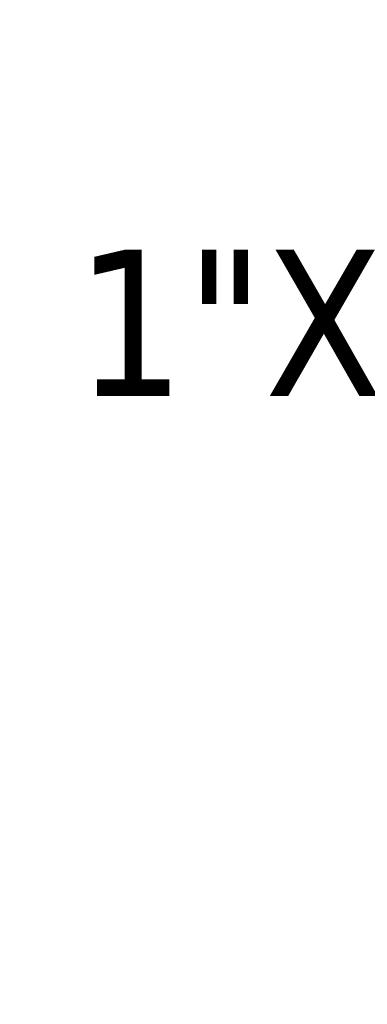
# Model space of a CAD drawing. Header units: inches. Extents: x 16 to 427, y 4 to 276.
# Tile 7 of 111: x 60.9 to 65.22, y 166.86 to 179.12. Entities that reach past the tile are written whole.
import ezdxf

# ---------------------------------------------------------------- set-up
doc = ezdxf.new("R2010")
doc.units = ezdxf.units.IN
doc.header["$LTSCALE"] = 26
doc.header["$MEASUREMENT"] = 0
doc.layers.get('0').update_dxf_attribs({"lineweight": 0})
doc.layers.add('Symbol (ANSI)', color=7, linetype='Continuous', lineweight=5)
doc.styles.add('ROMANS', font='tahoma.ttf')
doc.dimstyles.new('Default (ANSI)$7', dxfattribs={"dimscale": 26, "dimtxt": 0.07, "dimasz": 0.098425, "dimexe": 0.125, "dimexo": 0.0625, "dimgap": 0.031496, "dimtad": 0, "dimtih": 1, "dimtoh": 1, "dimrnd": 1e-08, "dimzin": 0, "dimdsep": 46, "dimtxsty": 'ROMANS', "dimblk": 'Filled-1', "dimcen": 0.09, "dimdle": 0.393701, "dimclrd": 256, "dimclre": 256, "dimclrt": 256, "dimadec": 0, "dimazin": 0, "dimtfac": 0.928571, "dimtofl": 0, "dimtmove": 0, "dimatfit": 3, "dimfxl": 1, "dimtolj": 1, "dimtzin": 0, "dimlwd": -1, "dimlwe": -1, "dimarcsym": 0})

# ---------------------------------------------------------------- blocks, each defined once
blk = doc.blocks.new('Filled-1')
at = {"color": 0}
for p, q in [((0, 0), (-1, 0.1786)), ((-1, 0.1786), (-1, -0.1786)), ((-1, 0), (0, 0)), ((-1, -0.1786), (0, 0))]:
    blk.add_line(p, q, dxfattribs=at)
at = {"color": 0, "flags": 128}
blk.add_lwpolyline([(-1, -0.1786), (0, 0), (-1, 0.1786), (-1, -0.1786)], dxfattribs=at)
at = {"color": 0}
blk.add_solid([(-1, -0.1786), (0, 0), (-1, 0.1786), (-1, -0.1786)], dxfattribs=at)

msp = doc.modelspace()

# ---------------------------------------------------------------- texts
at = {"layer": 'Symbol (ANSI)', "insert": (80.6025, 175.1803), "char_height": 1.82, "width": 19.468395, "attachment_point": 6, "line_spacing_factor": 0.987884, "style": 'ROMANS'}
msp.add_mtext('{\\fTahoma|b0|i0;UNISTRUT\\P\\fTahoma|b0|i0;1"X1-5/8"X34.75"\\P\\fTahoma|b0|i0;(3 PL.)}', dxfattribs=at)

# ---------------------------------------------------------------- leaders
at = {"layer": 'Symbol (ANSI)', "annotation_type": 0, "has_hookline": 1, "hookline_direction": 1, "text_width": 19.0617}
msp.add_leader([(89.2337, 165.8673), (83.9805, 175.1803), (81.4214, 175.1803)], dimstyle='Default (ANSI)$7', override={"dimtad": 0}, dxfattribs=at)

doc.saveas('drawing.dxf')
